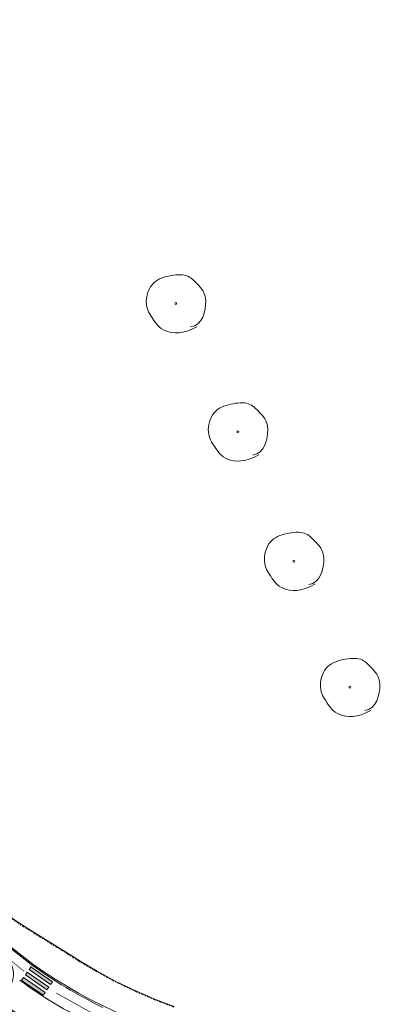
# Model space of a CAD drawing. Header units: metres. Extents: x 196678 to 197613, y 355400 to 356418.
# Tile 4 of 40: x 196913 to 196969, y 355769 to 355919. Entities that reach past the tile are written whole.
import ezdxf

# ---------------------------------------------------------------- set-up
doc = ezdxf.new("R2010")
doc.units = ezdxf.units.M
for name, pattern in [('VH-OPSLUITBAND-SO', [10, 4, -2, 2, -2]), ('VW-30270_STREEP', [3, 0.3, -2.7]), ('VW-FP2-1000', [3, 0.3, -2.7])]:
    doc.linetypes.add(name, pattern=pattern)
for name, color, linetype, lineweight in [('B-WE-GR-BOOM-S', 252, 'Continuous', 18), ('N-WE-GR-BOOM-S', 7, 'Continuous', 18), ('N-WE-VW-MARKERING_LANGS_STREEP_30270_010-G', 1, 'VW-FP2-1000', 18), ('N01-WE-VH-KANTOPSLUITING_ACHTERKANTBAND-G', 5, 'Continuous', 18), ('N01-WE-VH-KANTOPSLUITING_GELEIDEBAND_50 200-G', 5, 'Continuous', 18), ('N01-WE-VH-KANTOPSLUITING_OPSLUITBAND_100X200-G', 5, 'VH-OPSLUITBAND-SO', 18), ('N01-WE-VH-KANTOPSLUITING_OPSLUITBAND_200X250-G', 5, 'Continuous', 18), ('N01-WE-VH-MATERIAALGRENS-G', 5, 'Continuous', 13), ('N01-WE-VW-MARKERING_DWARS_OVERSTEEK_VOETGANGERS-G', 7, 'Continuous', 0), ('N01-WE-VW-MARKERING_DWARS_OVERSTEEK_VOETGANGERS-V', 7, 'Continuous', 18), ('N01-WE-VW-MARKERING_LANGS_STREEP_30270_010-G', 7, 'VW-30270_STREEP', 13)]:
    doc.layers.add(name, color=color, linetype=linetype, lineweight=lineweight)

# ---------------------------------------------------------------- blocks, each defined once
blk = doc.blocks.new('SGR-BOOM_09')
blk.add_lwpolyline([(-2.710739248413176, 3.837438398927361), (-3.390540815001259, 3.615178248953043), (-3.939121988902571, 3.222587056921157), (-4.366876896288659, 2.696796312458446), (-4.684199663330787, 2.074937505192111), (-4.901484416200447, 1.394142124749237), (-5.029125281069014, 0.691541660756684), (-5.07751638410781, 0.004267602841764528), (-5.057051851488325, -0.6305485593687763), (-4.977847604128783, -1.18375880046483), (-4.848906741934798, -1.658148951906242), (-4.678954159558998, -2.064488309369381), (-4.476714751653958, -2.41354616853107), (-4.250913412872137, -2.716091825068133), (-4.010275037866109, -2.982894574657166), (-3.763524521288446, -3.224723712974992), (-3.519386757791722, -3.452348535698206), (-3.284344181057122, -3.674130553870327), (-3.055909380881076, -3.888800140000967), (-2.829352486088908, -4.092679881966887), (-2.599943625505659, -4.282092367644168), (-2.362952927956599, -4.45336018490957), (-2.113650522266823, -4.602805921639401), (-1.847306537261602, -4.726752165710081), (-1.559191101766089, -4.821521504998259), (-1.245945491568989, -4.884451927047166), (-0.9096955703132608, -4.916943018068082), (-0.5539383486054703, -4.921409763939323), (-0.1821708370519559, -4.900267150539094), (0.2021099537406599, -4.855930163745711), (0.595407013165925, -4.790813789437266), (0.9942233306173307, -4.707333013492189), (1.395061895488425, -4.607902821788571), (1.794278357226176, -4.49391581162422), (2.187639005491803, -4.362675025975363), (2.57076278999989, -4.210461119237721), (2.939268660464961, -4.033554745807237), (3.288775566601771, -3.82823656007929), (3.614902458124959, -3.590787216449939), (3.913268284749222, -3.31748736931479), (4.179491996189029, -3.004617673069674), (4.409902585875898, -2.650610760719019), (4.603669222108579, -2.262507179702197), (4.760671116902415, -1.849499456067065), (4.880787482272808, -1.42078011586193), (4.963897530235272, -0.9855416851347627), (5.009880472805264, -0.55297668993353), (5.018615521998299, -0.1322776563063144), (4.989981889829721, 0.2673628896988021), (4.924618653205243, 0.6390091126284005), (4.826204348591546, 0.9847519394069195), (4.69917737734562, 1.308938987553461), (4.54797614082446, 1.615917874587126), (4.377039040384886, 1.910036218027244), (4.190804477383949, 2.195641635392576), (3.993710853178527, 2.477081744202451), (3.790196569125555, 2.75870416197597), (3.582779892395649, 3.043288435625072), (3.366298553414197, 3.32734182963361), (3.133670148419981, 3.605803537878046), (2.877812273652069, 3.873612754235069), (2.591642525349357, 4.125708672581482), (2.2680784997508, 4.357030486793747), (1.900037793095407, 4.562517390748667), (1.480438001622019, 4.737108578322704), (1.003802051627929, 4.874466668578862), (0.4710741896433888, 4.963147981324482), (-0.1151960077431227, 4.990432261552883), (-0.7524589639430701, 4.943599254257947), (-1.438165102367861, 4.809928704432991), (-2.169764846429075, 4.576700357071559), (-2.944708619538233, 4.231193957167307), (-3.760446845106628, 3.760689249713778)])
blk.add_circle((0, 0), 0.15)

msp = doc.modelspace()

# ---------------------------------------------------------------- hatches: boundary and pattern name
at = {"layer": 'N01-WE-VW-MARKERING_DWARS_OVERSTEEK_VOETGANGERS-V'}
h = msp.add_hatch(color=256, dxfattribs=at)
h.dxf.hatch_style = 1
h.paths.add_polyline_path([(196914.7135135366, 355774.6451117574), (196914.430327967, 355774.2330366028), (196917.726929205, 355771.9675520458), (196918.0101147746, 355772.3796272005)])
h.paths.add_polyline_path([(196914.1471423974, 355773.820961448), (196913.8639568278, 355773.4088862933), (196917.1605580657, 355771.1434017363), (196917.4437436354, 355771.5554768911)])
h.paths.add_polyline_path([(196913.5807712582, 355772.9968111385), (196913.2975856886, 355772.5847359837), (196916.5941869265, 355770.3192514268), (196916.8773724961, 355770.7313265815)])

# ---------------------------------------------------------------- linework, layer by layer
at = {"layer": 'N-WE-VW-MARKERING_LANGS_STREEP_30270_010-G', "const_width": 0.1, "flags": 128}
msp.add_lwpolyline([(197046.5384052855, 355739.0619924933, -0.007036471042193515), (197039.6773050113, 355740.8021625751, 0.03601069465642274), (196990.0263284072, 355750.3753941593, -0.03054558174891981), (196977.8355724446, 355752.5881368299), (196939.0000006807, 355762.1176711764, -0.0778734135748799), (196918.5761640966, 355770.6580424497, -0.0778734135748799)], format="xyb", dxfattribs=at)
at = {"layer": 'N01-WE-VH-KANTOPSLUITING_ACHTERKANTBAND-G', "ltscale": 0.2, "flags": 128}
for points in [[(196848.7404560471, 355916.8650432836), (196850.8308011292, 355911.6048432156, -0.04938916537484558), (196852.5546094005, 355905.6000674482), (196852.9441035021, 355903.469998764, 0.04938916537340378), (196854.4830238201, 355898.1092683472), (196891.173383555, 355805.7806693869, 0.2425756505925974), (196939.4051307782, 355763.7686919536), (196978.240702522, 355754.2391576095, 0.01194172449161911), (196982.8956366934, 355753.2141223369, 0.01194172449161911)], [(196922.7223509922, 355762.2205574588, -0.05529073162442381), (196910.2284304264, 355769.1516272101)]]:
    msp.add_lwpolyline(points, format="xyb", dxfattribs=at)
msp.add_lwpolyline([(196936.6110497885, 355768.5926563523), (196933.7682812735, 355769.6565290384), (196930.86842524, 355770.9212860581), (196927.6797548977, 355772.432095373), (196924.8527798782, 355773.9741957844), (196922.3435431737, 355775.449220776), (196919.5842822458, 355777.1917064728), (196917.343080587, 355778.5711044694), (196913.4195675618, 355780.9916157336), (196912.185672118, 355781.8337274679), (196910.5577072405, 355782.9945391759), (196907.8252865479, 355785.527777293), (196906.4934183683, 355786.7564728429), (196905.0160275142, 355788.5394249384), (196902.3741864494, 355793.2637957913), (196898.4236671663, 355800.6975398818), (196895.8697568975, 355806.4759416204), (196891.4768897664, 355816.3966132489), (196888.476506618, 355823.3484780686), (196884.1681315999, 355833.5709127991), (196884.3632049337, 355833.6857796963)], dxfattribs=at)
at = {"layer": 'N01-WE-VH-KANTOPSLUITING_GELEIDEBAND_50 200-G', "ltscale": 0.2, "flags": 128}
msp.add_lwpolyline([(196855.8287794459, 355894.1812048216), (196890.9875213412, 355805.7068098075, 0.1414047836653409), (196914.7624567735, 355775.0225184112)], format="xyb", dxfattribs=at)
at = {"layer": 'N01-WE-VH-KANTOPSLUITING_OPSLUITBAND_100X200-G', "ltscale": 0.1, "flags": 128}
msp.add_lwpolyline([(196936.576, 355768.499), (196933.730741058, 355769.5638046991), (196930.8270175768, 355770.8302484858), (196927.6343654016, 355772.3429444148), (196924.8034849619, 355773.887175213), (196922.291494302, 355775.3638190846), (196919.5313754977, 355777.1068465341), (196917.2906206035, 355778.4859695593), (196913.3651006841, 355780.9077189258), (196912.1284520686, 355781.7517096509), (196910.4944256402, 355782.9168435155), (196907.7573895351, 355785.4543605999), (196906.4206903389, 355786.6875129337), (196904.9332025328, 355788.4826502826), (196902.2863836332, 355793.2159229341), (196898.3336646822, 355800.6538061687), (196895.7782921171, 355806.4355164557), (196891.3852624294, 355816.3565551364), (196888.3845230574, 355823.3092453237), (196884.0420041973, 355833.6126927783), (196884.3124642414, 355833.7719503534)], dxfattribs=at)
at = {"layer": 'N01-WE-VH-KANTOPSLUITING_OPSLUITBAND_200X250-G', "ltscale": 0.1, "flags": 128}
for points in [[(196914.7624567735, 355775.0225184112, 0.04574485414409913), (196925.7306298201, 355768.4594475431, 0.04574485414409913)], [(196922.6452014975, 355762.0360365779, -0.05529073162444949), (196910.1127194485, 355768.9884985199)]]:
    msp.add_lwpolyline(points, format="xyb", dxfattribs=at)
at = {"layer": 'N01-WE-VH-MATERIAALGRENS-G', "ltscale": 0.2, "flags": 128}
msp.add_lwpolyline([(196983.8138004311, 355749.7863727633, -0.01572447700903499), (196977.4781047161, 355751.1313537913), (196938.6425329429, 355760.6608881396, -0.09781565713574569), (196912.99344937, 355772.5995836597, -0.09746383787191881)], format="xyb", dxfattribs=at)
at = {"layer": 'N01-WE-VW-MARKERING_DWARS_OVERSTEEK_VOETGANGERS-G', "flags": 128}
for points in [[(196914.1471423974, 355773.820961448), (196913.8639568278, 355773.4088862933), (196917.1605580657, 355771.1434017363), (196917.4437436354, 355771.5554768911)], [(196914.7135135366, 355774.6451117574), (196914.430327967, 355774.2330366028), (196917.726929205, 355771.9675520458), (196918.0101147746, 355772.3796272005)], [(196913.5807712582, 355772.9968111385), (196913.2975856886, 355772.5847359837), (196916.5941869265, 355770.3192514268), (196916.8773724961, 355770.7313265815)]]:
    msp.add_lwpolyline(points, close=True, dxfattribs=at)
at = {"layer": 'N01-WE-VW-MARKERING_LANGS_STREEP_30270_010-G', "const_width": 0.1, "flags": 128}
msp.add_lwpolyline([(196913.6938122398, 355773.9459451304, -0.1405907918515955), (196889.5935547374, 355805.1528629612), (196852.9031950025, 355897.4814619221, -0.04938916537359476), (196851.2718307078, 355903.1642150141), (196850.8823366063, 355905.2942836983, 0.04938916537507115), (196849.2509723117, 355910.9770367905), (196828.5449724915, 355963.0821665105, 0.04932312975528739), (196825.8351073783, 355968.3279940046), (196824.646629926, 355970.160384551, -0.04932312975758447), (196821.9367648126, 355975.4062120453), (196771.316424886, 356102.7885843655, 0.2090359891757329), (196740.858290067, 356132.9440922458), (196734.4603568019, 356135.4128754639)], format="xyb", dxfattribs=at)

# ---------------------------------------------------------------- block references
at = {"layer": 'B-WE-GR-BOOM-S', "xscale": 0.9000000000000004, "yscale": 0.9000000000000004, "zscale": 0.9000000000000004, "rotation": 177.2882798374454}
for p in [(196936.858, 355875.966), (196946.34, 355856.39), (196954.903, 355836.619), (196963.47, 355817.365)]:
    msp.add_blockref('SGR-BOOM_09', p, dxfattribs=at)
at = {"layer": 'N-WE-GR-BOOM-S', "xscale": 0.8999999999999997, "yscale": 0.8999999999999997, "zscale": 0.8999999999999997, "rotation": 151.3973068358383}
msp.add_blockref('SGR-BOOM_09', (196907.4712394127, 355773.760783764), dxfattribs=at)

doc.saveas('drawing.dxf')
